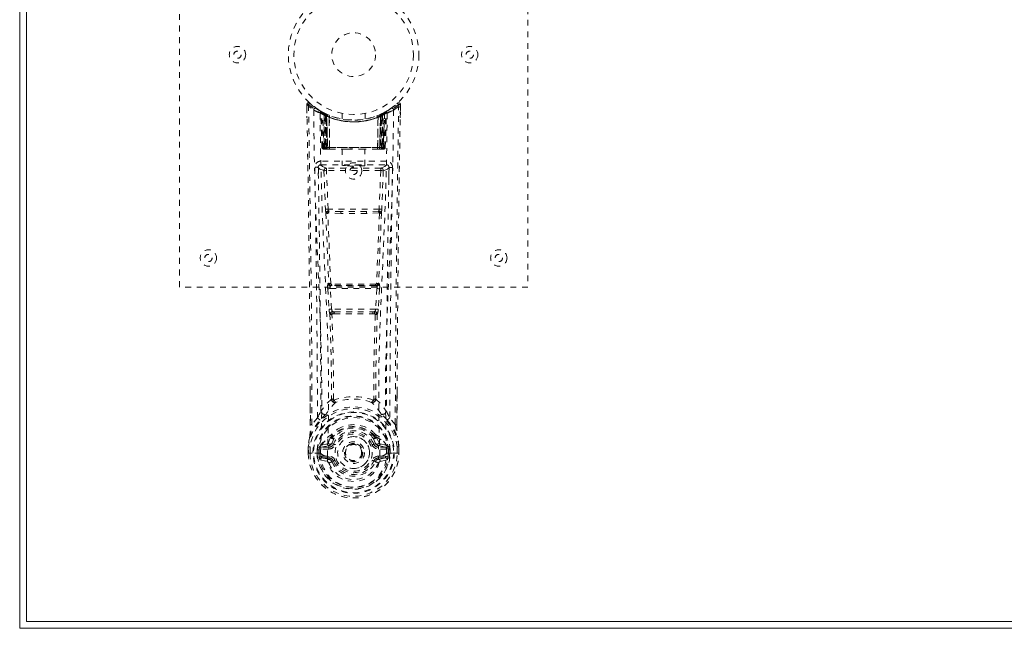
# Model space of a CAD drawing. Header units: inches. Extents: x 21.8 to 105.3, y 46.7 to 76.4.
# Tile 1 of 6: x 21.8 to 38.7, y 46.7 to 57.2. Entities that reach past the tile are written whole.
import ezdxf

# ---------------------------------------------------------------- set-up
doc = ezdxf.new("R2010")
doc.units = ezdxf.units.IN
doc.header["$MEASUREMENT"] = 0
doc.linetypes.add('SLD-Dashed', pattern=[0.075, 0.05, -0.025])
doc.linetypes.add('SLD-Solid', pattern=[0])

msp = doc.modelspace()

# ---------------------------------------------------------------- linework, layer by layer
at = {"color": 7, "linetype": 'SLD-Solid', "lineweight": 15}
for p, q in [((21.771, 46.697), (21.771, 76.447)), ((21.889, 76.329), (21.889, 46.816)), ((21.889, 46.816), (21.889, 76.329)), ((21.889, 46.816), (105.153, 46.816)), ((105.153, 46.816), (21.889, 46.816)), ((105.271, 46.697), (21.771, 46.697))]:
    msp.add_line(p, q, dxfattribs=at)
at = {"color": 7, "linetype": 'SLD-Dashed', "lineweight": 0}
for p, q in [((24.521, 52.572), (24.521, 60.572)), ((30.521, 60.572), (30.521, 52.572)), ((26.716, 55.644), (26.715, 55.714)), ((26.715, 55.713), (26.718, 55.483)), ((26.716, 55.714), (26.717, 55.644)), ((26.765, 55.736), (26.776, 55.727)), ((28.159, 55.643), (28.218, 55.687)), ((28.266, 55.727), (28.277, 55.736)), ((28.324, 55.483), (28.327, 55.713)), ((28.325, 55.656), (28.326, 55.714)), ((28.327, 55.714), (28.326, 55.656)), ((26.953, 55.598), (26.94, 55.606)), ((26.959, 55.594), (26.946, 55.602)), ((26.968, 55.574), (26.954, 55.582)), ((26.976, 54.976), (26.954, 55.582)), ((26.989, 54.976), (26.968, 55.574)), ((27.019, 55.564), (26.971, 55.588)), ((27.055, 55.528), (26.987, 55.563)), ((27.008, 54.947), (26.987, 55.563)), ((27.014, 55.533), (27.027, 55.559)), ((27.014, 55.533), (27.015, 54.976)), ((27.024, 55.528), (27.014, 55.533)), ((27.038, 55.554), (27.023, 55.561)), ((27.024, 55.528), (27.036, 55.554)), ((27.024, 54.976), (27.024, 55.528)), ((27.027, 55.559), (27.036, 55.554)), ((27.028, 55.527), (27.04, 55.553)), ((27.028, 54.976), (27.028, 55.527)), ((27.028, 55.527), (27.037, 55.522)), ((27.037, 55.522), (27.049, 55.548)), ((27.037, 55.522), (27.037, 54.976)), ((27.039, 55.553), (27.038, 55.554)), ((27.046, 55.518), (27.058, 55.544)), ((27.046, 55.518), (27.046, 54.947)), ((27.056, 55.514), (27.046, 55.518)), ((27.055, 55.528), (27.056, 55.527)), ((27.074, 54.947), (27.055, 55.528)), ((27.056, 55.514), (27.067, 55.54)), ((27.056, 55.527), (27.076, 54.947)), ((27.056, 54.947), (27.056, 55.514)), ((27.101, 55.498), (27.102, 55.497)), ((27.105, 54.947), (27.101, 55.498)), ((27.102, 55.497), (27.108, 54.947)), ((27.106, 55.524), (27.105, 55.525)), ((27.321, 55.562), (27.321, 55.465)), ((27.721, 55.465), (27.721, 55.562)), ((27.933, 54.947), (27.939, 55.497)), ((27.937, 55.525), (27.936, 55.524)), ((27.941, 55.498), (27.936, 54.947)), ((27.939, 55.497), (27.941, 55.498)), ((27.966, 54.947), (27.986, 55.527)), ((27.987, 55.528), (27.968, 54.947)), ((27.974, 55.54), (27.984, 55.544)), ((27.984, 55.544), (27.996, 55.518)), ((27.986, 55.527), (27.987, 55.528)), ((27.996, 55.518), (27.986, 55.514)), ((27.986, 55.514), (27.986, 54.947)), ((28.055, 55.563), (27.987, 55.528)), ((28.004, 55.522), (27.992, 55.548)), ((27.996, 54.947), (27.996, 55.518)), ((28.002, 55.553), (28.014, 55.527)), ((28.004, 55.554), (28.003, 55.553)), ((28.071, 55.588), (28.004, 55.554)), ((28.004, 55.522), (28.014, 55.527)), ((28.004, 54.976), (28.004, 55.522)), ((28.005, 55.554), (28.015, 55.559)), ((28.014, 55.527), (28.014, 54.976)), ((28.015, 55.559), (28.027, 55.533)), ((28.027, 55.533), (28.018, 55.528)), ((28.018, 55.528), (28.018, 54.976)), ((28.027, 54.976), (28.027, 55.533)), ((28.034, 54.947), (28.055, 55.563)), ((28.053, 54.976), (28.074, 55.574)), ((28.066, 54.976), (28.087, 55.582)), ((28.071, 55.589), (28.083, 55.595)), ((28.087, 55.582), (28.074, 55.574)), ((28.102, 55.606), (28.089, 55.598)), ((26.976, 54.976), (26.989, 54.976)), ((27.008, 54.947), (27.074, 54.947)), ((27.015, 54.976), (27.024, 54.976)), ((28.018, 54.976), (27.024, 54.976)), ((27.037, 54.976), (27.028, 54.976)), ((27.037, 54.976), (28.004, 54.976)), ((27.07, 54.947), (27.056, 54.947)), ((27.074, 54.947), (27.076, 54.947)), ((27.076, 54.947), (27.105, 54.947)), ((27.105, 54.947), (27.108, 54.947)), ((27.108, 54.947), (27.404, 54.947)), ((27.326, 54.947), (27.326, 54.662)), ((27.404, 54.947), (27.638, 54.947)), ((27.638, 54.947), (27.933, 54.947)), ((27.716, 54.662), (27.716, 54.947)), ((27.933, 54.947), (27.936, 54.947)), ((27.936, 54.947), (27.966, 54.947)), ((27.968, 54.947), (28.034, 54.947)), ((27.986, 54.947), (27.971, 54.947)), ((28.014, 54.976), (28.004, 54.976)), ((28.018, 54.976), (28.027, 54.976)), ((28.053, 54.976), (28.066, 54.976)), ((26.915, 54.625), (26.916, 54.439)), ((26.956, 54.739), (26.956, 54.678)), ((28.085, 54.739), (26.956, 54.739)), ((26.956, 54.678), (28.085, 54.678)), ((27.054, 54.621), (27.054, 54.576)), ((27.988, 54.621), (27.054, 54.621)), ((27.988, 54.621), (27.988, 54.576)), ((28.085, 54.678), (28.085, 54.739)), ((28.126, 54.439), (28.127, 54.625)), ((27.01, 54.575), (27.036, 53.912)), ((27.081, 53.914), (27.054, 54.576)), ((27.987, 54.576), (27.054, 54.576)), ((27.988, 54.576), (27.961, 53.914)), ((28.032, 54.575), (28.006, 53.912)), ((27.961, 53.914), (27.081, 53.914)), ((27.299, 53.838), (27.088, 53.848)), ((27.303, 53.871), (27.091, 53.877)), ((27.739, 53.871), (27.303, 53.871)), ((27.95, 53.877), (27.739, 53.871)), ((27.954, 53.848), (27.743, 53.838)), ((30.521, 52.572), (24.521, 52.572)), ((27.092, 52.637), (27.08, 52.633)), ((27.125, 52.591), (27.136, 52.595)), ((27.917, 52.591), (27.125, 52.591)), ((27.905, 52.595), (27.917, 52.591)), ((27.95, 52.637), (27.962, 52.633)), ((27.075, 52.543), (27.098, 52.19)), ((27.119, 52.546), (27.923, 52.546)), ((27.142, 52.193), (27.119, 52.546)), ((27.923, 52.546), (27.9, 52.193)), ((27.967, 52.543), (27.944, 52.19)), ((27.098, 52.19), (27.1, 52.163)), ((27.9, 52.193), (27.142, 52.193)), ((27.188, 52.112), (27.165, 52.112)), ((27.193, 52.148), (27.167, 52.149)), ((27.193, 52.148), (27.849, 52.148)), ((27.875, 52.149), (27.849, 52.148)), ((27.877, 52.112), (27.854, 52.112)), ((27.944, 52.19), (27.941, 52.163)), ((26.774, 50.2), (26.772, 50.768)), ((28.27, 50.755), (28.267, 50.2)), ((26.899, 50.321), (26.804, 50.203)), ((28.238, 50.203), (28.143, 50.321)), ((27.138, 50.022), (27.148, 50.038)), ((27.894, 50.038), (27.903, 50.022)), ((26.964, 49.852), (26.949, 49.839)), ((27.063, 49.872), (26.964, 49.852)), ((27.132, 49.995), (27.131, 49.989)), ((27.184, 49.971), (27.143, 49.881)), ((27.143, 49.881), (27.174, 49.868)), ((27.151, 49.988), (27.151, 49.982)), ((27.899, 49.881), (27.858, 49.971)), ((27.868, 49.868), (27.899, 49.881)), ((27.891, 49.982), (27.891, 49.988)), ((27.899, 49.881), (27.911, 49.863)), ((27.91, 49.995), (27.91, 49.989)), ((28.077, 49.852), (27.979, 49.872)), ((28.077, 49.852), (28.078, 49.852)), ((28.078, 49.852), (28.093, 49.839)), ((26.74, 49.823), (26.74, 49.82)), ((26.74, 49.711), (26.74, 49.82)), ((26.74, 49.711), (26.744, 49.711)), ((26.741, 49.82), (26.742, 49.71)), ((26.787, 49.711), (26.744, 49.711)), ((26.77, 49.82), (26.77, 49.711)), ((26.77, 49.711), (26.77, 49.711)), ((26.807, 49.712), (26.787, 49.711)), ((26.953, 49.711), (26.807, 49.712)), ((26.891, 49.715), (26.891, 49.768)), ((26.891, 49.715), (26.891, 49.715)), ((26.921, 49.767), (26.925, 49.781)), ((26.921, 49.767), (26.921, 49.715)), ((26.925, 49.715), (26.921, 49.715)), ((26.925, 49.781), (26.925, 49.715)), ((26.949, 49.839), (26.949, 49.839)), ((26.949, 49.839), (26.949, 49.839)), ((26.953, 49.711), (26.953, 49.712)), ((26.958, 49.814), (27.092, 49.843)), ((26.958, 49.814), (26.958, 49.784)), ((27.092, 49.814), (26.958, 49.814)), ((27.092, 49.784), (26.958, 49.784)), ((27.092, 49.843), (27.092, 49.814)), ((27.092, 49.784), (27.092, 49.814)), ((27.677, 49.729), (27.677, 49.722)), ((27.677, 49.722), (27.677, 49.708)), ((27.95, 49.843), (28.084, 49.814)), ((27.95, 49.814), (27.95, 49.843)), ((28.084, 49.814), (27.95, 49.814)), ((27.95, 49.784), (27.95, 49.814)), ((28.084, 49.784), (27.95, 49.784)), ((28.084, 49.784), (28.084, 49.814)), ((28.089, 49.711), (28.235, 49.712)), ((28.121, 49.767), (28.117, 49.781)), ((28.117, 49.781), (28.117, 49.715)), ((28.117, 49.715), (28.121, 49.715)), ((28.121, 49.715), (28.121, 49.767)), ((28.151, 49.768), (28.151, 49.715)), ((28.235, 49.712), (28.254, 49.711)), ((28.254, 49.711), (28.298, 49.711)), ((28.272, 49.711), (28.272, 49.82)), ((28.272, 49.711), (28.272, 49.711)), ((28.298, 49.711), (28.302, 49.711)), ((28.3, 49.71), (28.301, 49.82)), ((28.302, 49.82), (28.302, 49.823)), ((28.302, 49.711), (28.302, 49.82)), ((26.942, 49.595), (27.064, 49.568)), ((26.972, 49.661), (26.972, 49.631)), ((26.972, 49.661), (27.092, 49.661)), ((27.092, 49.607), (26.972, 49.631)), ((26.972, 49.631), (27.092, 49.631)), ((27.092, 49.661), (27.092, 49.631)), ((27.092, 49.607), (27.092, 49.631)), ((27.174, 49.577), (27.148, 49.566)), ((27.893, 49.566), (27.868, 49.577)), ((27.897, 49.573), (27.893, 49.566)), ((27.95, 49.661), (27.95, 49.631)), ((27.95, 49.661), (28.07, 49.661)), ((28.07, 49.631), (27.95, 49.607)), ((27.95, 49.607), (27.95, 49.631)), ((27.95, 49.631), (28.07, 49.631)), ((27.973, 49.66), (27.973, 49.659)), ((27.978, 49.568), (28.1, 49.595)), ((28.07, 49.631), (28.07, 49.661))]:
    msp.add_line(p, q, dxfattribs=at)
at = {"color": 7, "linetype": 'SLD-Dashed', "lineweight": 0, "flags": 128}
for points in [[(26.804, 50.203), (26.803, 50.973), (26.798, 51.741), (26.791, 52.508), (26.781, 53.273), (26.779, 53.467), (26.776, 53.664), (26.773, 53.833), (26.771, 54.02), (26.769, 54.098), (26.768, 54.179), (26.767, 54.263), (26.766, 54.337), (26.765, 54.357), (26.765, 54.391), (26.764, 54.439), (26.763, 54.5), (26.762, 54.588), (26.76, 54.693), (26.758, 54.817), (26.756, 54.958), (26.754, 55.083), (26.753, 55.181), (26.751, 55.275), (26.748, 55.511), (26.745, 55.714)], [(26.833, 55.62), (26.842, 54.865), (26.861, 54.112), (26.889, 53.362), (26.921, 52.617), (26.951, 51.878), (26.97, 51.146), (26.972, 50.423), (26.953, 49.711)], [(28.209, 55.62), (28.2, 54.865), (28.18, 54.112), (28.152, 53.362), (28.12, 52.617), (28.091, 51.878), (28.072, 51.146), (28.07, 50.423), (28.089, 49.711)], [(28.324, 55.714), (28.322, 55.721), (28.319, 55.729), (28.314, 55.735), (28.308, 55.74), (28.3, 55.743), (28.293, 55.744), (28.286, 55.742), (28.279, 55.738)], [(27.069, 49.659), (27.09, 50.372), (27.089, 51.094), (27.07, 51.826), (27.039, 52.564), (27.004, 53.308), (26.974, 54.057), (26.953, 54.81), (26.942, 55.564)], [(27.026, 55.557), (27.004, 55.57), (26.98, 55.583)], [(27.004, 55.57), (26.995, 55.574), (26.991, 55.574), (26.989, 55.568), (26.987, 55.561)], [(27.907, 55.515), (27.926, 55.52), (27.939, 55.526)], [(28.099, 55.564), (28.089, 54.81), (28.068, 54.057), (28.037, 53.308), (28.003, 52.564), (27.972, 51.826), (27.953, 51.094), (27.952, 50.372), (27.973, 49.66)], [(27.986, 55.514), (27.982, 55.524), (27.978, 55.533), (27.975, 55.538), (27.974, 55.54)], [(28.018, 55.528), (28.013, 55.538), (28.009, 55.547), (28.006, 55.552), (28.005, 55.554)], [(28.089, 55.598), (28.086, 55.597), (28.08, 55.594)], [(28.1, 55.605), (28.1, 55.605), (28.102, 55.606)], [(27.015, 54.976), (27, 54.976), (26.987, 54.976), (26.978, 54.976), (26.976, 54.976)], [(26.989, 54.976), (26.992, 54.976), (27.001, 54.976), (27.013, 54.976), (27.028, 54.976)], [(27.404, 54.947), (27.521, 54.957), (27.638, 54.947)], [(28.014, 54.976), (28.028, 54.976), (28.041, 54.976), (28.05, 54.976), (28.053, 54.976)], [(28.066, 54.976), (28.063, 54.976), (28.055, 54.976), (28.042, 54.976), (28.027, 54.976)], [(26.911, 54.632), (26.938, 54.603), (27.01, 54.575)], [(27.054, 54.621), (26.983, 54.649), (26.956, 54.678)], [(28.085, 54.678), (28.059, 54.649), (27.988, 54.621)], [(28.032, 54.575), (28.103, 54.603), (28.13, 54.632)], [(27.054, 54.576), (27.038, 54.576), (27.024, 54.575), (27.014, 54.575), (27.01, 54.575)], [(28.032, 54.575), (28.027, 54.575), (28.017, 54.575), (28.004, 54.576), (27.988, 54.576)], [(27.081, 53.914), (27.066, 53.913), (27.051, 53.913), (27.041, 53.912), (27.036, 53.912)], [(27.043, 53.844), (27.067, 53.239), (27.092, 52.637)], [(27.127, 52.632), (27.101, 53.234), (27.077, 53.841)], [(27.743, 53.838), (27.521, 53.837), (27.299, 53.838)], [(27.739, 53.871), (27.521, 53.871), (27.303, 53.871)], [(27.965, 53.841), (27.941, 53.234), (27.915, 52.632)], [(27.998, 53.844), (27.975, 53.239), (27.95, 52.637)], [(28.006, 53.912), (28.001, 53.912), (27.991, 53.913), (27.976, 53.913), (27.961, 53.914)], [(27.136, 52.595), (27.128, 52.596), (27.12, 52.599), (27.115, 52.604), (27.111, 52.609), (27.111, 52.616), (27.114, 52.622), (27.119, 52.627), (27.127, 52.632)], [(27.915, 52.632), (27.922, 52.627), (27.928, 52.622), (27.93, 52.616), (27.93, 52.609), (27.927, 52.604), (27.922, 52.599), (27.914, 52.596), (27.905, 52.595)], [(27.119, 52.546), (27.111, 52.545), (27.103, 52.545), (27.096, 52.544), (27.089, 52.544), (27.084, 52.544), (27.079, 52.543), (27.076, 52.543), (27.075, 52.543)], [(27.967, 52.543), (27.963, 52.543), (27.952, 52.544), (27.938, 52.545), (27.923, 52.546)], [(27.142, 52.193), (27.127, 52.192), (27.113, 52.191), (27.103, 52.191), (27.098, 52.19)], [(27.113, 52.105), (27.135, 51.372), (27.141, 50.648)], [(27.176, 50.638), (27.17, 51.364), (27.148, 52.098)], [(27.894, 52.098), (27.872, 51.364), (27.866, 50.638)], [(27.944, 52.19), (27.939, 52.191), (27.929, 52.191), (27.915, 52.192), (27.9, 52.193)], [(27.929, 52.105), (27.907, 51.372), (27.901, 50.648)], [(26.775, 50.768), (26.775, 50.543), (26.776, 50.201)], [(28.266, 50.201), (28.266, 50.574), (28.267, 50.755)], [(27.138, 50.64), (27.04, 50.545), (26.958, 50.438)], [(27.138, 50.64), (27.141, 50.63), (27.145, 50.622), (27.151, 50.615), (27.158, 50.611), (27.166, 50.61), (27.174, 50.613), (27.181, 50.618), (27.186, 50.626)], [(27.856, 50.626), (27.861, 50.618), (27.868, 50.613), (27.876, 50.61), (27.884, 50.611), (27.891, 50.615), (27.897, 50.622), (27.901, 50.63), (27.903, 50.64)], [(27.903, 50.64), (28.002, 50.545), (28.084, 50.438)], [(27.038, 50.375), (27.047, 50.384), (27.052, 50.39)], [(28.004, 50.375), (27.995, 50.384), (27.99, 50.39)], [(26.765, 49.997), (26.842, 50.155), (26.942, 50.283)], [(26.774, 50.2), (26.774, 50.201), (26.775, 50.201), (26.778, 50.202), (26.782, 50.202), (26.787, 50.202), (26.792, 50.202), (26.798, 50.203), (26.804, 50.203)], [(28.1, 50.283), (28.2, 50.155), (28.277, 49.997)], [(28.267, 50.2), (28.268, 50.201), (28.267, 50.201), (28.264, 50.202), (28.26, 50.202), (28.255, 50.202), (28.249, 50.202), (28.243, 50.203), (28.238, 50.203)], [(27.132, 49.995), (27.136, 50.018), (27.138, 50.022)], [(27.903, 50.022), (27.906, 50.018), (27.91, 49.995)], [(26.765, 49.997), (26.751, 49.921), (26.74, 49.823)], [(26.765, 49.997), (26.764, 49.992), (26.764, 49.987)], [(26.964, 49.852), (27.041, 49.934), (27.132, 49.995)], [(27.086, 49.892), (27.074, 49.877), (27.063, 49.872)], [(27.131, 49.989), (27.108, 49.945), (27.086, 49.892)], [(27.165, 49.961), (27.155, 49.962), (27.145, 49.966)], [(27.151, 49.988), (27.154, 50.002), (27.162, 50.014)], [(27.153, 49.977), (27.162, 49.972), (27.172, 49.969), (27.179, 49.969), (27.184, 49.971)], [(27.202, 49.856), (27.197, 49.859), (27.191, 49.861), (27.187, 49.863), (27.183, 49.865), (27.179, 49.866), (27.177, 49.867), (27.175, 49.868), (27.174, 49.868)], [(27.84, 49.856), (27.845, 49.859), (27.85, 49.861), (27.855, 49.863), (27.859, 49.865), (27.863, 49.866), (27.865, 49.867), (27.867, 49.868), (27.868, 49.868)], [(27.858, 49.971), (27.863, 49.969), (27.87, 49.969), (27.879, 49.972), (27.889, 49.977)], [(27.897, 49.966), (27.886, 49.962), (27.877, 49.961)], [(27.88, 50.014), (27.888, 50.002), (27.891, 49.988)], [(27.91, 49.995), (28.001, 49.934), (28.077, 49.852)], [(27.91, 49.989), (27.934, 49.945), (27.956, 49.892)], [(27.956, 49.892), (27.967, 49.877), (27.979, 49.872)], [(28.278, 49.987), (28.278, 49.992), (28.277, 49.997)], [(28.302, 49.823), (28.291, 49.921), (28.277, 49.997)], [(28.302, 49.82), (28.291, 49.914), (28.278, 49.987)], [(26.74, 49.823), (26.741, 49.823), (26.743, 49.823), (26.746, 49.823), (26.75, 49.822), (26.754, 49.822), (26.759, 49.821), (26.764, 49.82), (26.77, 49.82)], [(26.74, 49.82), (26.74, 49.82), (26.741, 49.82), (26.743, 49.82), (26.747, 49.82), (26.752, 49.82), (26.757, 49.82), (26.763, 49.82), (26.77, 49.82)], [(26.77, 49.711), (26.764, 49.711), (26.758, 49.711), (26.752, 49.711), (26.747, 49.711), (26.744, 49.711), (26.741, 49.711), (26.74, 49.711), (26.74, 49.711)], [(26.921, 49.715), (26.917, 49.715), (26.911, 49.715), (26.902, 49.715), (26.891, 49.715)], [(26.958, 49.784), (26.941, 49.786), (26.926, 49.793)], [(26.949, 49.839), (26.942, 49.833), (26.933, 49.826)], [(26.953, 49.711), (26.969, 49.694), (26.998, 49.678)], [(26.998, 49.678), (27.031, 49.667), (27.069, 49.659)], [(27.973, 49.659), (28.011, 49.667), (28.044, 49.678)], [(28.044, 49.678), (28.073, 49.694), (28.089, 49.711)], [(28.116, 49.793), (28.1, 49.786), (28.084, 49.784)], [(28.109, 49.826), (28.102, 49.831), (28.093, 49.839)], [(28.272, 49.82), (28.278, 49.82), (28.283, 49.821), (28.288, 49.822), (28.292, 49.822), (28.296, 49.823), (28.299, 49.823), (28.301, 49.823), (28.302, 49.823)], [(28.272, 49.82), (28.278, 49.82), (28.284, 49.82), (28.29, 49.82), (28.295, 49.82), (28.298, 49.82), (28.301, 49.82), (28.302, 49.82), (28.302, 49.82)], [(28.302, 49.711), (28.302, 49.711), (28.3, 49.711), (28.298, 49.711), (28.294, 49.711), (28.29, 49.711), (28.284, 49.711), (28.278, 49.711), (28.272, 49.711)], [(26.93, 49.645), (26.949, 49.657), (26.972, 49.661)], [(27.069, 49.659), (27.069, 49.659), (27.069, 49.659)], [(27.069, 49.659), (27.073, 49.577), (27.096, 49.496), (27.136, 49.421), (27.192, 49.354), (27.262, 49.299), (27.343, 49.259), (27.43, 49.234), (27.521, 49.225), (27.612, 49.234), (27.699, 49.259), (27.779, 49.299), (27.849, 49.354), (27.906, 49.421), (27.946, 49.496), (27.968, 49.577), (27.973, 49.659)], [(27.202, 49.589), (27.197, 49.586), (27.191, 49.584), (27.187, 49.582), (27.183, 49.58), (27.179, 49.579), (27.177, 49.578), (27.175, 49.577), (27.174, 49.577)], [(27.84, 49.589), (27.845, 49.586), (27.85, 49.584), (27.855, 49.582), (27.859, 49.58), (27.863, 49.579), (27.865, 49.578), (27.867, 49.577), (27.868, 49.577)], [(27.893, 49.566), (27.896, 49.565), (27.901, 49.563), (27.909, 49.559), (27.919, 49.555), (27.929, 49.551), (27.938, 49.547), (27.945, 49.545), (27.948, 49.543)], [(28.07, 49.661), (28.092, 49.657), (28.112, 49.645)]]:
    msp.add_lwpolyline(points, dxfattribs=at)
at = {"color": 7, "linetype": 'SLD-Dashed', "lineweight": 0}
for centre, radius in [((27.521, 56.572), 1.125), ((27.521, 56.572), 1.03), ((27.521, 56.572), 0.376), ((25.521, 56.572), 0.141), ((25.521, 56.572), 0.0625), ((29.521, 56.572), 0.141), ((29.521, 56.572), 0.0625), ((27.521, 54.572), 0.141), ((27.521, 54.572), 0.0625), ((25.021, 53.072), 0.141), ((25.021, 53.072), 0.0625), ((30.021, 53.072), 0.141), ((30.021, 53.072), 0.0625), ((27.521, 49.722), 0.7), ((27.521, 49.722), 0.69), ((27.521, 49.722), 0.623), ((27.521, 49.722), 0.32), ((27.521, 49.722), 0.275), ((27.521, 49.722), 0.187), ((27.521, 49.722), 0.157), ((27.521, 49.722), 0.142), ((27.521, 49.722), 0.14), ((27.521, 49.722), 0.138)]:
    msp.add_circle(centre, radius, dxfattribs=at)
for centre, radius, start, end in [((26.745, 55.714), 0.03, 47.8751, 180.8672), ((27.528, 56.624), 1.221, 228.2151, 235.311), ((26.752, 54.544), 1.17, 90.3838, 91.8527), ((-308.028, 49.347), 334.803, 0.24313, 1.07759), ((28.855, 53.814), 2.84, 137.4035, 138.0068), ((27.521, 56.573), 1.158, 227.8872, 312.1137), ((27.518, 56.569), 1.123, 227.9178, 235.3749), ((26.863, 55.62), 0.03, 55.9474, 179.9446), ((27.503, 56.803), 1.359, 240.4644, 245.6271), ((27.489, 56.517), 1.064, 234.3734, 244.9429), ((27.521, 56.573), 1.128, 235.3631, 240.5076), ((27.521, 56.573), 1.128, 299.4918, 304.6375), ((27.537, 56.806), 1.363, 294.3799, 299.5295), ((27.523, 56.57), 1.124, 304.6281, 312.0787), ((28.179, 55.62), 0.03, 0.0548, 124.0532), ((27.514, 56.624), 1.221, 304.6879, 311.7853), ((442.537, 48.473), 414.303, 178.99853, 179.76079), ((363.983, 49.339), 335.716, 178.92187, 179.75841), ((28.297, 55.714), 0.03, 359.1362, 132.1235), ((26.239, 53.862), 2.769, 41.9855, 42.6042), ((28.279, 54.034), 1.681, 88.3704, 89.3933), ((26.924, 55.581), 0.03, 1.9852, 58.9836), ((27.419, 56.402), 0.928, 238.96, 239.7441), ((26.983, 55.552), 0.0428, 114.1607, 163.049), ((27.521, 56.604), 1.19, 240.9032, 299.0966), ((26.938, 55.585), 0.02, 342.7354, 49.6293), ((26.938, 55.573), 0.0299, 1.9098, 59.745), ((27.52, 56.571), 1.126, 239.759, 244.7578), ((27.495, 56.188), 0.812, 228.2735, 233.7148), ((27.521, 56.572), 1.128, 240.5082, 299.4917), ((27.492, 56.18), 0.801, 229.1473, 234.5814), ((26.957, 55.562), 0.0299, 1.8051, 60.797), ((27.522, 56.575), 1.131, 240.8336, 245.7557), ((1.271, 54.291), 25.747, 1.4618, 2.8401), ((27.494, 56.175), 0.795, 230.3889, 235.7638), ((27.521, 56.571), 1.155, 244.5269, 295.4731), ((27.521, 56.571), 1.155, 245.259, 294.741), ((27.025, 55.527), 0.0297, 1.4739, 64.5371), ((27.026, 55.526), 0.0297, 1.4768, 64.5892), ((27.457, 56.432), 0.974, 244.5405, 247.4794), ((27.473, 56.118), 0.724, 234.8106, 239.0685), ((27.521, 56.571), 1.155, 246.2581, 293.7419), ((27.071, 55.516), 0.0347, 329.0292, 15.0604), ((27.073, 55.515), 0.0347, 329.1115, 15.1236), ((27.521, 56.536), 1.12, 248.0446, 291.9529), ((27.969, 55.515), 0.0345, 164.7155, 211.0393), ((27.971, 55.516), 0.0346, 164.934, 210.976), ((27.569, 56.118), 0.723, 300.9308, 305.1922), ((27.519, 56.575), 1.131, 294.2451, 299.1668), ((28.016, 55.526), 0.0297, 115.404, 178.5227), ((28.017, 55.527), 0.0297, 115.4568, 178.5261), ((27.543, 56.182), 0.804, 304.2647, 309.5825), ((27.551, 56.178), 0.799, 305.4125, 310.861), ((27.544, 56.191), 0.817, 306.2997, 311.7098), ((53.775, 54.29), 25.752, 177.1598, 178.5379), ((28.085, 55.562), 0.0299, 119.2038, 178.2019), ((28.083, 55.564), 0.0273, 117.6394, 182.2925), ((28.104, 55.573), 0.0299, 120.255, 178.0902), ((28.058, 55.552), 0.0429, 16.9836, 65.8099), ((28.117, 55.581), 0.03, 121.0224, 178.017), ((28.113, 55.582), 0.0264, 119.4116, 183.7794), ((27.037, 55.021), 0.0753, 216.3006, 253.1034), ((27.006, 54.977), 0.03, 181.9942, 269.9952), ((27.019, 54.977), 0.03, 181.9663, 269.9738), ((27.033, 55.127), 0.177, 260.4279, 268.5135), ((27.587, 54.97), 0.573, 179.3831, 182.082), ((27.437, 54.969), 0.413, 179.0071, 183.0267), ((27.629, 54.97), 0.601, 179.4207, 181.9942), ((27.466, 54.969), 0.429, 179.0501, 182.9186), ((27.575, 54.969), 0.429, 357.0861, 0.9544), ((27.426, 54.97), 0.588, 357.978, 0.6072), ((28.009, 55.134), 0.185, 271.3844, 279.0453), ((27.604, 54.969), 0.414, 356.978, 0.9883), ((28.023, 54.977), 0.03, 270.0334, 358.0266), ((28.005, 55.021), 0.0753, 286.8955, 323.6973), ((27.454, 54.97), 0.573, 357.918, 0.6169), ((28.036, 54.977), 0.03, 270.0049, 358.0012), ((26.956, 54.634), 0.105, 89.9838, 180.8841), ((26.88, 53.777), 0.856, 87.8889, 91.906), ((-262.091, 49.293), 288.992, 0.20366, 1.05857), ((26.956, 54.633), 0.045, 90.0026, 180.9452), ((-263.631, 49.295), 290.591, 0.22542, 1.05234), ((27.055, 54.576), 0.0451, 90.4426, 181.6999), ((27.987, 54.576), 0.0451, 358.2727, 89.5565), ((318.673, 49.295), 290.591, 178.94766, 179.77458), ((28.086, 54.634), 0.105, 359.1179, 90.0143), ((28.085, 54.633), 0.045, 359.0551, 89.9978), ((28.162, 53.777), 0.855, 88.0933, 92.1129), ((330.63, 49.144), 302.489, 178.96047, 179.77724), ((27.552, 53.932), 0.516, 182.1935, 189.7858), ((27.088, 53.835), 0.0452, 90.132, 168.5528), ((27.069, 53.936), 0.0956, 254.3769, 274.7215), ((27.089, 53.859), 0.0216, 94.0694, 236.0015), ((27.088, 53.836), 0.0114, 88.4981, 157.4745), ((27.215, 53.923), 0.134, 183.7297, 198.5329), ((27.092, 53.881), 0.00464, 195.4539, 262.7595), ((27.199, 53.849), 0.111, 165.3806, 180.5153), ((27.381, 53.846), 0.0822, 162.2508, 185.9999), ((27.661, 53.846), 0.0822, 354.0051, 17.7522), ((27.95, 53.881), 0.00458, 276.812, 344.7848), ((27.843, 53.849), 0.111, 359.5326, 14.7098), ((27.827, 53.923), 0.134, 341.4615, 356.2682), ((27.953, 53.859), 0.0216, 304.0039, 85.9315), ((27.954, 53.835), 0.0452, 11.444, 89.8712), ((27.954, 53.836), 0.0114, 22.2099, 91.2708), ((27.973, 53.936), 0.0956, 265.2768, 285.6255), ((27.491, 53.932), 0.515, 350.2077, 357.8114), ((27.263, 52.576), 0.191, 162.6851, 189.9497), ((27.125, 52.636), 0.0451, 183.9456, 269.3379), ((27.137, 52.64), 0.0451, 184.0949, 269.3035), ((27.12, 52.698), 0.0668, 245.6269, 276.1101), ((27.168, 52.562), 0.052, 146.8501, 198.5333), ((27.143, 52.638), 0.0174, 200.0794, 265.4797), ((27.146, 52.534), 0.0625, 88.5268, 99.0811), ((27.177, 52.616), 0.0353, 173.7886, 215.2058), ((27.521, 16.901), 35.721, 89.3919, 90.6082), ((27.521, 19.883), 32.715, 89.3471, 90.6533), ((27.865, 52.616), 0.0353, 324.7926, 6.2221), ((27.895, 52.532), 0.0636, 80.9784, 91.4826), ((27.898, 52.638), 0.0183, 275.7918, 338.1101), ((27.905, 52.64), 0.0451, 270.6935, 355.9082), ((27.922, 52.698), 0.0667, 263.8693, 294.4114), ((27.916, 52.636), 0.0451, 270.6652, 356.0544), ((27.874, 52.562), 0.0518, 341.3958, 33.2209), ((27.779, 52.576), 0.191, 350.053, 17.3094), ((27.304, 52.177), 0.204, 184.0654, 200.6628), ((27.159, 52.104), 0.0464, 92.4782, 179.2383), ((27.142, 52.159), 0.0615, 242.1258, 275.9644), ((27.158, 52.124), 0.0271, 90.6837, 249.41), ((27.225, 52.198), 0.0825, 183.6533, 215.4415), ((27.166, 52.093), 0.0186, 94.5973, 165.3558), ((27.166, 52.167), 0.0184, 242.028, 273.5498), ((27.243, 52.125), 0.0795, 162.8001, 189.4323), ((27.249, 52.121), 0.0624, 154.2076, 188.7276), ((27.521, 84.461), 32.351, 269.4099, 270.5901), ((27.521, 85.524), 33.378, 269.4375, 270.5625), ((27.792, 52.121), 0.0623, 351.2529, 25.8118), ((27.876, 52.166), 0.0176, 265.6809, 298.7584), ((27.799, 52.125), 0.0794, 350.5725, 17.2076), ((27.876, 52.093), 0.0186, 14.5378, 85.3465), ((27.819, 52.198), 0.0808, 324.22, 356.6909), ((27.882, 52.104), 0.0464, 0.7581, 87.5254), ((27.884, 52.124), 0.0271, 290.5876, 89.3188), ((27.9, 52.159), 0.0615, 264.0343, 297.8755), ((27.738, 52.177), 0.204, 339.3349, 355.9389), ((27.792, 49.938), 0.867, 131.5107, 148.5604), ((27.128, 50.647), 0.0126, 326.4919, 4.1359), ((27.199, 50.645), 0.0607, 184.623, 287.3261), ((27.173, 50.692), 0.0541, 233.0501, 273.2368), ((27.19, 50.639), 0.014, 187.7749, 254.3795), ((27.521, 49.713), 0.972, 69.8639, 110.1345), ((27.245, 50.642), 0.0612, 194.859, 242.4291), ((27.521, 49.794), 0.849, 69.0471, 110.9531), ((27.843, 50.645), 0.0607, 252.6729, 355.3764), ((27.796, 50.642), 0.0612, 297.5676, 345.14), ((27.25, 49.938), 0.868, 31.4427, 48.4859), ((27.852, 50.639), 0.014, 285.6362, 352.2094), ((27.869, 50.692), 0.0541, 266.768, 306.9451), ((27.914, 50.647), 0.0126, 175.8073, 213.5607), ((27.521, 49.722), 0.787, 7.3679, 172.6321), ((27.521, 49.722), 0.758, 7.3678, 172.6322), ((27.521, 49.722), 0.632, 4.1188, 175.8812), ((24.436, 51.631), 2.789, 331.9738, 334.6857), ((28.512, 48.737), 2.204, 131.995, 135.4504), ((27.019, 50.441), 0.0607, 182.3518, 303.2475), ((28.023, 50.441), 0.0607, 236.7582, 357.6459), ((26.528, 48.736), 2.206, 44.5516, 48.0037), ((30.618, 51.638), 2.804, 205.3213, 208.0193), ((25.339, 50.167), 1.436, 352.8152, 1.3449), ((21.17, 51.166), 5.716, 348.2052, 350.2997), ((27.151, 50.567), 0.352, 224.3777, 233.64), ((27.521, 49.722), 0.602, 4.2517, 175.7483), ((27.521, 49.699), 0.504, 65.7104, 114.2902), ((27.891, 50.567), 0.352, 306.3607, 315.6247), ((33.879, 51.167), 5.724, 189.7017, 191.7933), ((29.684, 50.166), 1.417, 178.6017, 187.2408), ((27.411, 49.575), 0.532, 119.5716, 150.2111), ((27.469, 49.771), 0.417, 111.8222, 140.2637), ((27.177, 50.038), 0.029, 181.3306, 239.0797), ((27.521, 49.71), 0.455, 35.9728, 144.0272), ((27.521, 49.68), 0.49, 42.8676, 137.1324), ((27.521, 49.722), 0.376, 22.774, 157.226), ((27.521, 49.731), 0.413, 35.4711, 144.5333), ((27.521, 49.722), 0.346, 22.7741, 157.2259), ((27.573, 49.771), 0.417, 39.752, 68.1634), ((27.865, 50.038), 0.029, 300.9237, 358.6578), ((27.629, 49.573), 0.535, 29.8507, 60.3531), ((28.005, 49.726), 1.269, 168.1229, 175.7633), ((27.093, 49.873), 0.0299, 181.6326, 269.1181), ((27.116, 49.897), 0.0308, 189.2269, 329.7558), ((27.087, 49.903), 0.06, 275.0561, 338.6854), ((27.092, 49.902), 0.089, 270, 337.226), ((27.092, 49.902), 0.119, 269.9996, 337.2268), ((27.15, 50.01), 0.0285, 228.6767, 271.1482), ((27.161, 49.991), 0.0298, 184.5058, 237.2434), ((27.15, 50.016), 0.0285, 228.7204, 271.1641), ((26.663, 50.303), 0.588, 325.0487, 326.3929), ((27.156, 49.981), 0.00482, 175.5928, 234.3346), ((27.165, 49.984), 0.0228, 269.5505, 325.8701), ((27.521, 49.722), 0.275, 90.0001, 269.9999), ((27.521, 49.722), 0.156, 84.8878, 105.7451), ((27.521, 49.722), 0.275, 270.0001, 89.9999), ((27.95, 49.902), 0.119, 202.7732, 270.0004), ((27.876, 49.984), 0.0228, 214.1466, 270.4724), ((27.95, 49.902), 0.089, 202.774, 270), ((27.886, 49.981), 0.00484, 305.7823, 4.2903), ((28.447, 50.349), 0.67, 213.6975, 214.877), ((27.891, 50.016), 0.0285, 268.8313, 311.2887), ((27.892, 50.01), 0.0285, 268.8528, 311.3329), ((27.88, 49.991), 0.0301, 303.0087, 355.3602), ((27.926, 49.897), 0.0308, 210.289, 350.7378), ((27.95, 49.893), 0.0502, 217.9352, 269.3189), ((27.949, 49.873), 0.0299, 270.8771, 358.3722), ((27.521, 49.722), 0.781, 180.8691, 0), ((27.521, 49.722), 0.781, 180.8627, 359.1373), ((27.521, 49.722), 0.751, 180.8899, 359.1372), ((26.921, 50.369), 0.602, 267.1333, 269.9817), ((27.521, 49.722), 0.63, 180.7178, 359.2822), ((27.521, 49.722), 0.6, 180.7178, 359.2822), ((27.521, 49.722), 0.599, 173.2568, 174.3599), ((27.521, 49.722), 0.596, 180.7437, 187.5062), ((27.048, 49.784), 0.122, 159.7413, 175.7985), ((26.958, 49.844), 0.0305, 215.6352, 270.542), ((27.521, 49.696), 0.568, 178.4776, 1.5214), ((28.084, 49.844), 0.0305, 269.4483, 324.3746), ((28.029, 49.792), 0.0865, 0.8355, 23.6324), ((27.521, 49.722), 0.596, 352.4937, 359.2563), ((27.521, 49.722), 0.599, 5.6401, 6.7432), ((28.121, 50.369), 0.602, 270.0179, 272.8674), ((28.119, 48.396), 1.319, 88.635, 89.9281), ((27.162, 49.675), 0.234, 187.5595, 200.0392), ((26.971, 49.602), 0.0298, 88.6126, 192.2779), ((27.093, 49.577), 0.0301, 91.1998, 198.1702), ((27.056, 49.527), 0.0412, 22.4893, 77.8726), ((27.092, 49.542), 0.119, 22.7732, 90.0004), ((27.092, 49.542), 0.089, 22.774, 90), ((27.086, 49.54), 0.0675, 22.9227, 84.9789), ((28.794, 45.57), 4.321, 112.3801, 113.1685), ((27.521, 49.722), 0.463, 202.774, 337.226), ((27.521, 49.722), 0.404, 202.774, 337.226), ((27.521, 49.722), 0.376, 202.774, 337.226), ((27.521, 49.722), 0.346, 202.7741, 337.2259), ((27.95, 49.542), 0.119, 89.9996, 157.2268), ((27.95, 49.542), 0.089, 90, 157.226), ((27.956, 49.54), 0.0676, 95.041, 150.0534), ((27.986, 49.527), 0.0412, 102.1307, 157.5029), ((27.949, 49.577), 0.0301, 341.8337, 88.7963), ((28.07, 49.602), 0.0298, 347.7221, 91.3874), ((27.88, 49.675), 0.234, 339.9719, 352.4287)]:
    msp.add_arc(centre, radius, start, end, dxfattribs=at)
msp.add_ellipse((27.521, 54.662), major_axis=(0.195, 0), ratio=0.034921, dxfattribs=at)

doc.saveas('drawing.dxf')
